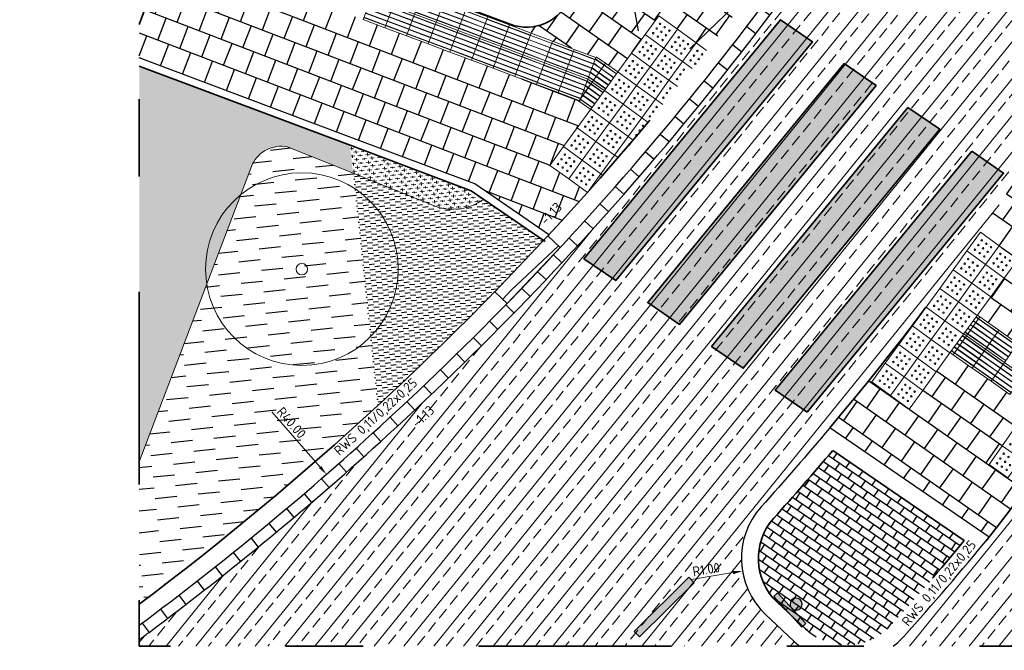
# Model space of a CAD drawing. Header units: metres. Extents: x -1 to 222837, y -2 to 853657.
# Tile 57 of 256: x 111576 to 111588, y 425674 to 425682. Entities that reach past the tile are written whole.
import ezdxf

# ---------------------------------------------------------------- set-up
doc = ezdxf.new("R2010")
doc.units = ezdxf.units.M
doc.header["$XCLIPFRAME"] = 0
for name, pattern in [('AL-TEKENBLADGRENS', [11.5, 2.5, -1.5, 1, -1.5, 1, -1.5, 2.5]), ('RI-HWA_KOLKAANSLUITING', [4.3, 2.5, -1.8]), ('VH-BUSHALTEBAND', [4, 2, -2]), ('VH-OPSLUITBAND_100X200', [16, 8, -2, 4, -2]), ('VH-TROTTOIRBAND_130-150', [15, 5, -2, 2, -2, 2, -2]), ('XX-HIDDEN', [4, 2, -2])]:
    doc.linetypes.add(name, pattern=pattern)
for name, color, linetype in [('A-Maatvoering', 30, 'Continuous'), ('Bestaande haag', 102, 'Continuous'), ('BORD-ZWART', 7, 'Continuous'), ('SVi-11-betonstraatsteen DF Edelroodbruin', 7, 'Continuous'), ('Verkeersbord', 7, 'Continuous'), ('Verloopband', 7, 'Continuous'), ('X-REF', 7, 'Continuous')]:
    doc.layers.add(name, color=color, linetype=linetype)
for name, color, linetype, lineweight in [('A-TXT-T25', 7, 'Continuous', 25), ('B-ALG', 8, 'Continuous', 5), ('B-GRN-BOOM', 74, 'Continuous', 15), ('B-GV-GR-BOOM-S', 95, 'Continuous', 13), ('N-WE-GR-BEPLANTING-A', 92, 'Continuous', 18), ('N-WE-GR-BOS-A', 42, 'Continuous', 18), ('N-WE-VH-KANTOPSLUITING_OB 150 250', 140, 'VH-OPSLUITBAND_100X200', 35), ('N-WE-VH-KANTOPSLUITING_OPSLUITBAND_100X200-G VOETPAD', 150, 'VH-OPSLUITBAND_100X200', 35), ('N-WE-VH-KANTOPSLUITING_RIJWIELPADBAND-G', 7, 'Continuous', 25), ('N-WE-VH-KANTOPSLUITING_RWSBAND-G', 210, 'VH-TROTTOIRBAND_130-150', 35), ('N-WE-VH-KANTOPSLUITING_VERLAAGDE BAND', 30, 'VH-BUSHALTEBAND', 35), ('N-WE-VH-KANTOPSLUITING_VOORKANT RWS-BAND', 7, 'Continuous', 25), ('N-WE-VH-MATERIAALGRENS-G', 7, 'XX-HIDDEN', 35), ('N-WE-VH-VERHARDING_ASFALT-A', 252, 'Continuous', 18), ('N-WE-VW-BLINDENGELEIDEROUTE-Geleidetegel_G', 30, 'Continuous', 18), ('N-WE-VW-BLINDENGELEIDEROUTE-noppentetegel_G', 30, 'Continuous', 18), ('N-WE-VW-MARKERING_DWARS_OVERSTEEK_VOETGANGERS-G', 7, 'Continuous', 35), ('X-XX-AL-HOOGTELABEL-T25', 7, 'Continuous', 25), ('X-XX-AL-TEKENBLADGRENS-G blad 2', 7, 'AL-TEKENBLADGRENS', 35)]:
    doc.layers.add(name, color=color, linetype=linetype, lineweight=lineweight)
doc.layers.add('N-WE-RI-HWA_KOLKAANSLUITING-G', color=7, linetype='RI-HWA_KOLKAANSLUITING', lineweight=25, true_color=0x0078f0)
doc.styles.add('NLCS-ISO-ANNOTATIEF-T25', font='NLCS-ISO.ttf', dxfattribs={"height": 2.5})
doc.styles.add('NLCS-ISO-M1000-T25', font='NLCS-ISO.ttf')
doc.dimstyles.new('NLCS-ANNOTATIEF-T25-PIJL', dxfattribs={"dimtxt": 2.5, "dimasz": 2.5, "dimexe": 2, "dimexo": 2, "dimgap": 0.7, "dimtad": 1, "dimzin": 0, "dimdsep": 46, "dimtxsty": 'NLCS-ISO-ANNOTATIEF-T25', "dimcen": 0, "dimdle": 2, "dimclrd": 256, "dimclre": 256, "dimclrt": 256, "dimadec": 5, "dimazin": 0, "dimtfac": 1, "dimtofl": 0, "dimtmove": 1, "dimatfit": 0, "dimfxl": 2, "dimfxlon": 1, "dimtfillclr": 254, "dimtolj": 1, "dimtzin": 0, "dimlwd": 18, "dimlwe": 18, "dimarcsym": 0})
picture_1 = doc.add_image_def('image1.ecw', size_in_pixel=(400001, 250001))
picture_2 = doc.add_image_def('image2.ecw', size_in_pixel=(120000, 80000))
pattern_1 = [(6.011541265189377, (111580.0089252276, 425680.1438201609), (0.04448860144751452, 0.0549614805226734), [0.05999999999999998, -0.03999999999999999]), (96.01154126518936, (111580.040854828, 425680.1270720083), (-0.1989001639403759, -0.02094575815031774), [0.03999999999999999, -0.05999999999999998]), (96.01154126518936, (111580.0853434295, 425680.1820334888), (-0.1989001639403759, -0.02094575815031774), [0.03999999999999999, -0.05999999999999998]), (96.01154126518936, (111580.1392576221, 425680.1474898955), (-0.1989001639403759, -0.02094575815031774), [0.02, -0.07999999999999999]), (96.01154126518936, (111580.1837462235, 425680.2024513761), (-0.1989001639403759, -0.02094575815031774), [0.02, -0.07999999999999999])]
pattern_2 = [(339.0115412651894, (111582.5916817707, 425680.1278883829), (0.1091732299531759, 0.2845773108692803), []), (69.0115412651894, (111582.5916817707, 425680.1278883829), (-0.03311542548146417, 0.3391639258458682), [0.3048, -0.3048])]

# ---------------------------------------------------------------- blocks, each defined once
blk = doc.blocks.new('SGR-BOOM_01')
at = {"layer": 'B-GRN-BOOM'}
for centre, radius in [((0, 0), 2.5), ((7.366995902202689e-12, -5.115907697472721e-12), 0.15)]:
    blk.add_circle(centre, radius, dxfattribs=at)
blk = doc.blocks.new('*D2059')
at = {"layer": 'A-Maatvoering', "linetype": 'Continuous', "lineweight": 18, "transparency": 16777216}
blk.add_line((111578.983874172, 425676.9288778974), (111579.6089145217, 425676.2123933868), dxfattribs=at)
at = {"layer": 'A-Maatvoering', "transparency": 16777216}
blk.add_solid([(111579.6246136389, 425676.2260888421), (111579.5932154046, 425676.1986979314), (111579.6910872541, 425676.1181986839)], dxfattribs=at)
at = {"layer": 'Defpoints', "color": 0, "transparency": 16777216}
for p in [(111553.3958128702, 425706.2605035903), (111579.6910872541, 425676.1181986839)]:
    blk.add_point(p, dxfattribs=at)
at = {"layer": 'A-Maatvoering', "transparency": 16777216, "insert": (111579.2364825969, 425676.7876281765), "char_height": 0.125, "attachment_point": 5, "rotation": 311.1005028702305, "style": 'NLCS-ISO-ANNOTATIEF-T25'}
blk.add_mtext('\\A1;R40.00', dxfattribs=at)
blk = doc.blocks.new('verloopband')
at = {"layer": 'Verloopband', "flags": 128}
blk.add_lwpolyline([(0, 0.07), (1, 0.07), (1, -0.1500000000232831), (0, -0.1500000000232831)], close=True, dxfattribs=at)
blk.add_lwpolyline([(0, -0.1186965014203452), (0.8408326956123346, -0.07123103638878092), (1, -0.07123103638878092)], dxfattribs=at)
blk = doc.blocks.new('*D2043')
at = {"layer": 'A-Maatvoering', "linetype": 'Continuous', "lineweight": 18, "transparency": 16777216}
blk.add_line((111594.3135289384, 425679.880109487), (111595.5976562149, 425679.320168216), dxfattribs=at)
blk.add_arc((111565.921262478, 425692.2605035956), 32.49999999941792, 334.9444060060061, 336.6167768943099, dxfattribs=at)
at = {"layer": 'A-Maatvoering', "transparency": 16777216}
blk.add_solid([(111595.605983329, 425679.3392649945), (111595.5893291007, 425679.3010714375), (111595.7122368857, 425679.2702055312)], dxfattribs=at)
at = {"layer": 'Defpoints', "color": 0, "transparency": 16777216}
for p in [(111565.921262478, 425692.2605035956), (111595.7122368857, 425679.2702055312)]:
    blk.add_point(p, dxfattribs=at)
at = {"layer": 'A-Maatvoering', "transparency": 16777216, "insert": (111594.5965566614, 425679.8630618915), "char_height": 0.125, "attachment_point": 5, "rotation": 336.44048218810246, "style": 'NLCS-ISO-ANNOTATIEF-T25'}
blk.add_mtext('\\A1;R32.50', dxfattribs=at)
blk = doc.blocks.new('*D2044')
at = {"layer": 'A-TXT-T25', "linetype": 'Continuous', "lineweight": 18, "transparency": 16777216}
blk.add_line((111584.4280613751, 425674.753190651), (111584.9656843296, 425674.8425582), dxfattribs=at)
at = {"layer": 'A-TXT-T25', "transparency": 16777216}
blk.add_solid([(111584.9622681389, 425674.8631095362), (111584.9691005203, 425674.8220068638), (111585.0889923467, 425674.8630553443)], dxfattribs=at)
at = {"layer": 'Defpoints', "color": 0, "transparency": 16777216}
for p in [(111586.0754564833, 425675.0270324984), (111585.0889923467, 425674.8630553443)]:
    blk.add_point(p, dxfattribs=at)
at = {"layer": 'A-TXT-T25', "transparency": 16777216, "insert": (111584.6192310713, 425674.8838061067), "char_height": 0.125, "attachment_point": 5, "rotation": 9.437820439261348, "style": 'NLCS-ISO-ANNOTATIEF-T25'}
blk.add_mtext('\\A1;R1.00', dxfattribs=at)
blk = doc.blocks.new('Noppentegel')
at = {"layer": 'N-WE-VW-BLINDENGELEIDEROUTE-noppentetegel_G', "transparency": 33554585, "flags": 128}
blk.add_lwpolyline([(0, 0.2999999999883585), (0.3000000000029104, 0.2999999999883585), (0.3000000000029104, 0), (0, 0)], close=True, dxfattribs=at)
at = {"layer": 'N-WE-VW-BLINDENGELEIDEROUTE-noppentetegel_G', "transparency": 33554585}
for centre in [(0.07499999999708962, 0.2249999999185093), (0.07499999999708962, 0.1499999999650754), (0.1499999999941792, 0.2249999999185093), (0.1499999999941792, 0.1499999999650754), (0.2249999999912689, 0.2249999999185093), (0.2249999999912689, 0.1499999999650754), (0.07499999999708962, 0.07500000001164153), (0.1499999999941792, 0.07500000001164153), (0.2249999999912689, 0.07500000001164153)]:
    blk.add_circle(centre, 0.01, dxfattribs=at)
blk = doc.blocks.new('Geleidetegel')
at = {"layer": 'N-WE-VW-BLINDENGELEIDEROUTE-Geleidetegel_G', "transparency": 33554585, "flags": 128}
for points in [[(0, 0.2999999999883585), (0.3000000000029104, 0.2999999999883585), (0.3000000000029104, 0), (0, 0)], [(0.03199999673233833, 0.2919999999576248), (0.02799999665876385, 0.2919999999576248), (0.0279999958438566, 0.007999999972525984), (0.03199999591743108, 0.007999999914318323)], [(0.09199999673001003, 0.2919999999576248), (0.08799999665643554, 0.2919999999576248), (0.08799999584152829, 0.007999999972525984), (0.09199999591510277, 0.007999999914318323)], [(0.1519999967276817, 0.2919999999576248), (0.1479999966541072, 0.2919999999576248), (0.1479999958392, 0.007999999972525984), (0.1519999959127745, 0.007999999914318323)], [(0.2119999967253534, 0.2919999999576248), (0.2079999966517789, 0.2919999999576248), (0.2079999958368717, 0.007999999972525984), (0.2119999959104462, 0.007999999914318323)], [(0.2719999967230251, 0.2919999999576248), (0.2679999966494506, 0.2919999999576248), (0.2679999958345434, 0.007999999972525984), (0.2719999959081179, 0.007999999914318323)]]:
    blk.add_lwpolyline(points, close=True, dxfattribs=at)
blk = doc.blocks.new('nieuw verkeersbord')
at = {"layer": 'BORD-ZWART'}
h = blk.add_hatch(color=256, dxfattribs=at)
edge = h.paths.add_edge_path(flags=16)
edge.add_ellipse((0, 0), major_axis=(0.1109226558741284, 0.1109226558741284), ratio=1, start_angle=0, end_angle=360, ccw=False)
edge = h.paths.add_edge_path()
edge.add_line((-0.3151499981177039, -0.4644461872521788), (0.5151823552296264, 0.222748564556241))
blk.add_hatch(color=256, dxfattribs=at).paths.add_polyline_path([(0.6026965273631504, 0.1170058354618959), (-0.22763582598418, -0.5701889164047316), (-0.3151499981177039, -0.4644461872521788), (0.5151823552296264, 0.222748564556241)])
blk.add_lwpolyline([(0.6026965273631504, 0.1170058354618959), (-0.22763582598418, -0.5701889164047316), (-0.3151499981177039, -0.4644461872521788), (0.5151823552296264, 0.222748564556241)], close=True, dxfattribs=at)
at = {"layer": 'BORD-ZWART', "extrusion": (0, 0, -1)}
blk.add_ellipse((0, 0), major_axis=(0.1109226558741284, 0.1109226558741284), ratio=0.9999999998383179, start_param=-1.47675163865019, end_param=4.806433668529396, dxfattribs=at)
blk = doc.blocks.new('markering_')
h = blk.add_hatch(color=256)
h.dxf.hatch_style = 1
h.paths.add_polyline_path([(-1, 0.04999999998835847), (0, 0.04999999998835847), (0, -0.04999999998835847), (-1, -0.04999999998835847)])
at = {"flags": 128}
blk.add_lwpolyline([(-1, 0.04999999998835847), (0, 0.04999999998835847), (0, -0.04999999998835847), (-1, -0.04999999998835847)], close=True, dxfattribs=at)
blk = doc.blocks.new('*U2074')
at = {"flags": 128}
blk.add_lwpolyline([(-3.665678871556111e-12, 0.1500000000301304), (0, 0)], dxfattribs=at)
blk = doc.blocks.new('*U2075')
at = {"color": 0, "linetype": 'ByBlock', "lineweight": -2, "transparency": 16777216}
for p, rotation in [((111588.399281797, 425686.5937889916), 60.67052578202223), ((111588.2513567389, 425686.3327952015), 60.2424128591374), ((111588.101485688, 425686.0729139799), 59.81429993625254), ((111587.9496770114, 425685.8141598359), 59.3861870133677), ((111587.7959391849, 425685.556547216), 58.95807409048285), ((111587.6402807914, 425685.3000905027), 58.529961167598), ((111587.4827105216, 425685.0448040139), 58.10184824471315), ((111587.3232371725, 425684.7907020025), 57.67373532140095), ((111587.1618696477, 425684.5377986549), 57.24562239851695), ((111586.9986169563, 425684.2861080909), 56.81750947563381), ((111586.8334882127, 425684.0356443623), 56.38939655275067), ((111586.6664926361, 425683.7864214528), 55.96128362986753), ((111586.49763955, 425683.5384532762), 55.53317070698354), ((111586.3269383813, 425683.291753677), 55.10505778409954), ((111586.1543986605, 425683.0463364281), 54.67694486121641), ((111585.9800300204, 425682.8022152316), 54.24883193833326), ((111585.803842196, 425682.5594037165), 53.82071901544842), ((111585.6258450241, 425682.3179154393), 53.39260609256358), ((111585.4460484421, 425682.0777638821), 52.96449316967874), ((111585.2644624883, 425681.8389624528), 52.53638024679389), ((111585.0810973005, 425681.6015244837), 52.10826732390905), ((111584.8959631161, 425681.365463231), 51.6801544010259), ((111584.7090702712, 425681.130791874), 51.2520414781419), ((111584.5204292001, 425680.8975235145), 50.82392855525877), ((111584.3300504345, 425680.6656711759), 50.39581563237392), ((111584.1379446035, 425680.4352478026), 49.96770270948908), ((111583.9441224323, 425680.2062662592), 49.53958978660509), ((111583.7485947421, 425679.9787393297), 49.11147686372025), ((111583.5513724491, 425679.7526797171), 48.6833639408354), ((111583.3524665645, 425679.5281000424), 48.25525101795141), ((111583.1518881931, 425679.3050128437), 47.82713809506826), ((111582.9496485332, 425679.0834305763), 47.39902517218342), ((111582.745758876, 425678.8633656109), 46.97091224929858), ((111582.5402306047, 425678.644830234), 46.54279932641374), ((111582.333075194, 425678.4278366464), 46.1146864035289), ((111582.1243042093, 425678.2123969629), 45.68657348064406), ((111581.9139293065, 425677.9985232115), 45.25846055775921), ((111581.7019622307, 425677.7862273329), 44.83034763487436), ((111581.4884148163, 425677.5755211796), 44.40223471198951), ((111581.2732989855, 425677.3664165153), 43.97412178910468), ((111581.0566267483, 425677.1589250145), 43.54600886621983), ((111580.8384102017, 425676.9530582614), 43.11789594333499), ((111580.6186615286, 425676.7488277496), 42.68978302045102), ((111580.3973929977, 425676.5462448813), 42.26167009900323), ((111580.1746169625, 425676.3453209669), 41.83355717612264), ((111579.9503458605, 425676.1460672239), 41.40544425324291), ((111579.724592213, 425675.9484947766), 40.97733133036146), ((111579.4973686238, 425675.7526146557), 40.54921840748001), ((111579.2686877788, 425675.5584377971), 40.12110548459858), ((111579.0385624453, 425675.3659750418), 39.69299256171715), ((111578.8070054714, 425675.1752371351), 39.26487963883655), ((111578.5740297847, 425674.9862347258), 38.8367667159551), ((111578.3396483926, 425674.798978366), 38.40865379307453), ((111578.1038743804, 425674.6134785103), 37.98054087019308), ((111577.8667209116, 425674.4297455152), 37.55242794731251), ((111577.6282012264, 425674.2477896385), 37.1243150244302), ((111577.3883286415, 425674.0676210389), 36.69620210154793)]:
    blk.add_blockref('*U2074', p, dxfattribs=dict(at, rotation=rotation))

msp = doc.modelspace()

# ---------------------------------------------------------------- hatches: boundary and pattern name
at = {"layer": 'Bestaande haag', "transparency": 33554508}
h = msp.add_hatch(dxfattribs=at)
h.set_pattern_fill('AGW-GROND_ZAVEL', color=256, scale=0.6999999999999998, angle=6.011541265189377, style=0, pattern_type=2)
h.set_pattern_definition([(6.011541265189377, (111579.6677015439, 425678.9928180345), (0.2637981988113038, 0.1685541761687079), [0.2799999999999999, -0.2799999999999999])])
edge = h.paths.add_edge_path()
edge.add_line((111580.3539639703, 425677.008042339), (111580.0360337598, 425680.0270961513))
edge.add_line((111580.0360337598, 425680.0270961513), (111579.1836645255, 425680.3690863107))
edge.add_line((111579.1836645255, 425680.3690863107), (111579.1495234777, 425680.3740697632))
edge.add_line((111579.1495234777, 425680.3740697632), (111579.115089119, 425680.3762425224))
edge.add_line((111579.115089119, 425680.3762425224), (111579.0805924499, 425680.3755900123))
edge.add_line((111579.0805924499, 425680.3755900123), (111579.0462648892, 425680.3721166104))
edge.add_line((111579.0462648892, 425680.3721166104), (111579.0123367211, 425680.3658456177))
edge.add_line((111579.0123367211, 425680.3658456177), (111578.9790355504, 425680.3568191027))
edge.add_line((111578.9790355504, 425680.3568191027), (111578.9465847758, 425680.3450976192))
edge.add_line((111578.9465847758, 425680.3450976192), (111578.9152020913, 425680.3307598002))
edge.add_line((111578.9152020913, 425680.3307598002), (111578.8862453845, 425680.3146051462))
edge.add_line((111578.8862453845, 425680.3146051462), (111578.8586489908, 425680.2962230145))
edge.add_line((111578.8586489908, 425680.2962230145), (111578.8325838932, 425680.2757272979))
edge.add_line((111578.8325838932, 425680.2757272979), (111578.808211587, 425680.2532449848))
edge.add_line((111578.808211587, 425680.2532449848), (111578.7856830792, 425680.2289153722))
edge.add_line((111578.7856830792, 425680.2289153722), (111578.7651379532, 425680.2028892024))
edge.add_line((111578.7651379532, 425680.2028892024), (111578.7467035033, 425680.17532773))
edge.add_line((111578.7467035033, 425680.17532773), (111578.7304939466, 425680.1464017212))
edge.add_line((111578.7304939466, 425680.1464017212), (111577.2614196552, 425676.279967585))
edge.add_line((111577.2614196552, 425676.279967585), (111577.2614196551, 425674.4347088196))
edge.add_arc((111553.3958128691, 425706.2605035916), 39.78000000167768, 306.8655890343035, 312.662694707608)
h = msp.add_hatch(dxfattribs=at)
h.set_pattern_fill('AGW-GROND_ZAVEL', color=256, scale=0.6999999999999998, angle=6.011541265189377, style=0, pattern_type=2)
h.set_pattern_definition([(6.011541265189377, (111579.6677015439, 425678.9928180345), (0.06594954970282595, 0.04213854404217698), [0.06999999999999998, -0.06999999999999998])])
edge = h.paths.add_edge_path()
edge.add_line((111580.0360337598, 425680.0270961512), (111580.3539639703, 425677.0080423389))
edge.add_arc((111553.3958128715, 425706.2605035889), 39.77999999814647, 312.662694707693, 315.7228782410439)
edge.add_line((111581.8771613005, 425678.488913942), (111582.5093378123, 425679.1537195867))
edge.add_line((111582.5093378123, 425679.1537195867), (111581.7320536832, 425679.6878394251))
edge.add_line((111581.7320536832, 425679.6878394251), (111581.7079241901, 425679.6709639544))
edge.add_line((111581.7079241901, 425679.6709639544), (111581.6565083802, 425679.6410607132))
edge.add_line((111581.6565083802, 425679.6410607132), (111581.597145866, 425679.6131888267))
edge.add_line((111581.597145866, 425679.6131888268), (111581.5354715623, 425679.5908946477))
edge.add_line((111581.5354715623, 425679.5908946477), (111581.4720082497, 425679.5743671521))
edge.add_line((111581.4720082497, 425679.5743671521), (111581.4072938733, 425679.563746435))
edge.add_line((111581.4072938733, 425679.563746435), (111581.3418769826, 425679.5591225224))
edge.add_line((111581.3418769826, 425679.5591225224), (111581.2763120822, 425679.560534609))
edge.add_line((111581.2763120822, 425679.560534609), (111581.2111549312, 425679.5679707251))
edge.add_line((111581.2111549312, 425679.5679707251), (111581.1469578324, 425679.5813678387))
edge.add_line((111581.1469578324, 425679.5813678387), (111580.0360337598, 425680.0270961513))
at = {"layer": 'N-WE-GR-BEPLANTING-A', "transparency": 33554687}
for points in [[(111583.0321215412, 425678.9158165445), (111585.5826348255, 425682.0165569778), (111585.9962595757, 425681.7323299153), (111583.4457462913, 425678.631589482)], [(111583.0321215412, 425678.9158165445), (111585.5826348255, 425682.0165569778), (111585.9962595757, 425681.7323299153), (111583.4457462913, 425678.631589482)], [(111586.4098843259, 425681.4481028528), (111586.8235090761, 425681.1638757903), (111584.2729957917, 425678.063135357), (111583.8593710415, 425678.3473624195)], [(111586.4098843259, 425681.4481028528), (111586.8235090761, 425681.1638757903), (111584.2729957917, 425678.063135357), (111583.8593710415, 425678.3473624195)], [(111584.6866205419, 425677.7789082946), (111587.2371338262, 425680.8796487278), (111587.6507585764, 425680.5954216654), (111585.1002452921, 425677.4946812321)], [(111584.6866205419, 425677.7789082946), (111587.2371338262, 425680.8796487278), (111587.6507585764, 425680.5954216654), (111585.1002452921, 425677.4946812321)], [(111588.0643833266, 425680.3111946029), (111588.4780080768, 425680.0269675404), (111585.9274947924, 425676.9262271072), (111585.5138700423, 425677.2104541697)], [(111588.0643833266, 425680.3111946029), (111588.4780080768, 425680.0269675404), (111585.9274947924, 425676.9262271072), (111585.5138700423, 425677.2104541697)]]:
    msp.add_hatch(color=7, dxfattribs=at).paths.add_polyline_path(points)
at = {"layer": 'N-WE-GR-BOS-A', "transparency": 33554559}
h = msp.add_hatch(dxfattribs=at)
h.set_pattern_fill('AGR-BOSPLANTSOEN', color=102, scale=0.05, angle=6.011541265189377, style=0, pattern_type=2)
h.set_pattern_definition(pattern_1)
h.paths.add_polyline_path([(111580.0360337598, 425680.0270961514), (111579.9979528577, 425680.3887110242), (111577.2614196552, 425681.4148732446), (111577.2614196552, 425676.2799675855), (111578.7304939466, 425680.1464017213), (111578.7467035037, 425680.1753277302), (111578.7651379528, 425680.202889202), (111578.785683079, 425680.2289153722), (111578.8082115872, 425680.2532449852), (111578.8325838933, 425680.2757272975), (111578.8586489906, 425680.2962230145), (111578.886245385, 425680.3146051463), (111578.9152020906, 425680.3307597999), (111578.9465847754, 425680.3450976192), (111578.9790355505, 425680.3568191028), (111579.0123367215, 425680.3658456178), (111579.04626489, 425680.3721166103), (111579.0805924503, 425680.3755900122), (111579.1150891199, 425680.3762425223), (111579.149523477, 425680.3740697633), (111579.1836645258, 425680.3690863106)])
h = msp.add_hatch(dxfattribs=at)
h.set_pattern_fill('AGR-BOSPLANTSOEN', color=102, scale=0.05, angle=6.011541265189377, style=0, pattern_type=2)
h.set_pattern_definition(pattern_1)
h.paths.add_polyline_path([(111579.9979528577, 425680.3887110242), (111580.0360337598, 425680.0270961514), (111581.1469578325, 425679.5813678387), (111581.2111549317, 425679.5679707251), (111581.2763120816, 425679.5605346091), (111581.3418769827, 425679.5591225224), (111581.4072938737, 425679.563746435), (111581.4720082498, 425679.5743671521), (111581.5354715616, 425679.5908946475), (111581.5971458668, 425679.6131888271), (111581.6565083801, 425679.6410607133), (111581.7079241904, 425679.670963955), (111581.7320536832, 425679.6878394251), (111581.5699406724, 425679.7992372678)])
at = {"layer": 'N-WE-VH-VERHARDING_ASFALT-A', "transparency": 33554559}
h = msp.add_hatch(dxfattribs=at)
h.set_pattern_fill('AVH-ASFALT_LAAG2-D', color=256, scale=59.99999999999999, angle=6.011541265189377, style=0, pattern_type=2)
h.set_pattern_definition([(51.01154126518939, (111592.767123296, 425679.7418496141), (-0.2331818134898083, 0.1887491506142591), []), (51.01154126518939, (111592.9461334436, 425679.7607007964), (-0.2331818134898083, 0.1887491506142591), [0.15, -0.07500000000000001])])
h.paths.add_polyline_path([(111588.4316670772, 425679.6334040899), (111588.6302306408, 425679.9223660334), (111590.6363915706, 425678.5438091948), (111590.1166335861, 425677.7904692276), (111589.7811744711, 425677.3155074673), (111589.2773084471, 425676.6179020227), (111588.683420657, 425675.818837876), (111588.2886034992, 425675.3037637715), (111586.2227532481, 425676.7233368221), (111586.7321110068, 425677.3385710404), (111587.1723536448, 425677.8951510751), (111587.6305221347, 425678.5303535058), (111588.0030839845, 425679.0153769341)], flags=16)
edge = h.paths.add_edge_path(flags=17)
edge.add_line((111585.8307237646, 425673.8895329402), (111587.0469823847, 425673.8895329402))
edge.add_arc((111586.4388530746, 425674.6833709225), 0.9999999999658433, 307.4543624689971, 318.0403482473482)
edge.add_arc((111562.2401321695, 425696.5377345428), 33.60661204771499, 317.9179122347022, 320.8140629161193)
edge.add_line((111588.2886034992, 425675.3037637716), (111586.222753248, 425676.7233368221))
edge.add_arc((111556.8801232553, 425701.2605034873), 38.24999977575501, 318.0587158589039, 320.09664465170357, ccw=False)
edge.add_arc((111586.0754564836, 425675.0270324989), 1.000000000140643, 138.0587158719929, 226.598792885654)
edge.add_line((111585.3883536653, 425674.3004723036), (111585.7517502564, 425673.9568107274))
edge.add_arc((111586.4388530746, 425674.6833709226), 1.000000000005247, 226.5987928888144, 232.5456375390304)
edge = h.paths.add_edge_path()
edge.add_arc((111565.9212625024, 425692.2605035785), 32.3499999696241, 325.397363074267, 326.5869581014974)
edge.add_line((111592.9245366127, 425674.4463045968), (111594.6914112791, 425679.0851331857))
edge.add_line((111594.6914112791, 425679.0851331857), (111597.293258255, 425685.9262419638))
edge.add_line((111597.293258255, 425685.9262419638), (111597.5913712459, 425686.7126369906))
edge.add_line((111597.5913712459, 425686.7126369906), (111594.7304411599, 425686.7126369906))
edge.add_arc((111556.7314205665, 425701.3214754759), 40.71048670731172, 329.3962769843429, 338.97059306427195, ccw=False)
edge.add_arc((111590.776626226, 425680.4928089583), 1.000000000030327, -33.75245410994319, 5.915742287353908, ccw=False)
edge.add_arc((111557.7266546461, 425702.578141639), 40.75000051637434, 325.87046744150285, 326.2475458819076, ccw=False)
edge.add_arc((111579.9613450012, 425687.3688646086), 13.81183500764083, 324.9069963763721, 326.3461983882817, ccw=False)
edge.add_arc((111548.2188659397, 425709.2299159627), 52.3534490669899, 324.11689781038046, 325.3029250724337, ccw=False)
edge.add_line((111590.6363915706, 425678.543809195), (111588.6267513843, 425679.9247568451))
edge.add_arc((111602.8104699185, 425671.7753836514), 16.35818311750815, 144.3209093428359, 150.1201211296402, ccw=False)
edge.add_arc((111590.3539231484, 425680.7601562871), 0.9999999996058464, 112.06356291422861, 146.2167387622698, ccw=False)
edge.add_arc((111556.6501418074, 425701.3519460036), 38.69726646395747, 329.4575898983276, 337.7713666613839)
edge.add_line((111592.4714910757, 425686.7126369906), (111588.4595522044, 425686.7126369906))
edge.add_arc((111558.967733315, 425702.8570133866), 33.62154473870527, 327.65664333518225, 331.30287418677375, ccw=False)
edge.add_arc((111553.3958128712, 425706.2605035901), 40.14999999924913, 312.4285793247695, 327.8071516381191, ccw=False)
edge.add_arc((111553.3958128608, 425706.2605036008), 40.15000001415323, 306.4706641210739, 312.42857932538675, ccw=False)
edge.add_line((111577.2614196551, 425673.9734270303), (111577.2614196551, 425673.8895329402))
edge.add_line((111577.2614196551, 425673.8895329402), (111592.5488785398, 425673.8895329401))
at = {"layer": 'SVi-11-betonstraatsteen DF Edelroodbruin'}
h = msp.add_hatch(dxfattribs=at)
h.set_pattern_fill('AR-B88', color=8, scale=0.0015, angle=325.0115412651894)
h.set_pattern_definition([(325.0115412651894, (45197.57912630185, -9346.991590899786), (0.1747758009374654, 0.2497127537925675), []), (55.01154126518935, (45197.57912630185, -9346.991590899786), (0.04991942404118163, 0.3371006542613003), [0.3048, -0.3048])])
edge = h.paths.add_edge_path()
edge.add_line((111583.4724597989, 425681.3399679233), (111584.0067877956, 425682.0752814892))
edge.add_line((111584.0067877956, 425682.0752814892), (111584.6238591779, 425681.6179109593))
edge.add_line((111584.6238591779, 425681.6179109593), (111585.1558952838, 425682.3075170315))
edge.add_line((111585.1558952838, 425682.3075170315), (111583.5476012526, 425683.414953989))
edge.add_line((111583.5476012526, 425683.414953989), (111583.2983051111, 425683.5084366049))
edge.add_line((111583.2983051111, 425683.5084366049), (111582.8489177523, 425682.3100262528))
edge.add_arc((111582.2871176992, 425682.5206935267), 0.6000000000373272, 249.4446473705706, 339.44464736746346, ccw=False)
edge.add_line((111582.0764504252, 425681.9588934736), (111583.1881529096, 425681.5278878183))
edge.add_line((111583.1881529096, 425681.5278878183), (111583.1916236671, 425681.5371435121))
edge.add_line((111583.1916236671, 425681.5371435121), (111583.4724597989, 425681.3399679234))
h = msp.add_hatch(dxfattribs=at)
h.set_pattern_fill('AR-B88', color=8, scale=0.0015, angle=339.0115412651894)
h.set_pattern_definition(pattern_2)
h.paths.add_polyline_path([(111581.6164988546, 425679.8885781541), (111582.04846205, 425681.3144588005), (111577.6403851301, 425682.9674268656), (111577.2614196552, 425681.9568151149), (111577.2614196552, 425681.5216728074)])
h = msp.add_hatch(dxfattribs=at)
h.set_pattern_fill('AR-B88', color=8, scale=0.0015, angle=339.0115412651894)
h.set_pattern_definition(pattern_2)
h.paths.add_polyline_path([(111582.0484620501, 425681.3144588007), (111581.6164988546, 425679.8885781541), (111582.5789056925, 425679.2272490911), (111583.0770632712, 425679.7751777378), (111582.5916817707, 425680.1278883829), (111583.1197261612, 425680.8545055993), (111582.9770141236, 425680.9547039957), (111582.9774856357, 425680.9660877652)])
h = msp.add_hatch(dxfattribs=at)
h.set_pattern_fill('AR-B88', color=8, scale=0.0015, angle=325.0115412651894)
h.set_pattern_definition([(325.0115412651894, (111589.6681696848, 425678.2082562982), (0.1747758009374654, 0.2497127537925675), []), (55.01154126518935, (111589.6681696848, 425678.2082562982), (0.04991942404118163, 0.3371006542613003), [0.3048, -0.3048])])
h.paths.add_polyline_path([(111588.6263737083, 425679.9250163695), (111588.1776136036, 425679.2591863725), (111588.6629951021, 425678.9064757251), (111588.1374846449, 425678.1832963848), (111589.1479060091, 425677.4811698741), (111589.6681876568, 425678.2082818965), (111590.1658583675, 425677.8608944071), (111590.6363915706, 425678.543809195)])
h = msp.add_hatch(dxfattribs=at)
h.set_pattern_fill('AR-B88', color=8, scale=0.0015, angle=325.0115412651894)
h.set_pattern_definition([(325.0115412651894, (111587.2521525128, 425676.9649497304), (0.1747758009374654, 0.2497127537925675), []), (55.01154126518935, (111587.2521525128, 425676.9649497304), (0.04991942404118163, 0.3371006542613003), [0.3048, -0.3048])])
h.paths.add_polyline_path([(111586.222753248, 425676.7233368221), (111586.7360547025, 425677.34345165), (111586.7667710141, 425677.3176603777), (111587.2521525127, 425676.9649497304), (111587.7812184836, 425677.6930219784), (111588.7962774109, 425676.9803471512), (111588.2890905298, 425676.2440412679), (111588.7570717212, 425675.9166179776), (111588.2886034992, 425675.3037637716)])
h = msp.add_hatch(dxfattribs=at)
h.set_pattern_fill('AR-B816', color=8, scale=0.0004999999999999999, angle=325.5115412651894)
h.set_pattern_definition([(325.5115412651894, (45205.48578994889, -9352.663616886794), (0.05753000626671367, 0.0837428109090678), []), (55.51154126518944, (45205.48578994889, -9352.663616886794), (-0.02621280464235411, 0.1412728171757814), [0.1016, -0.1016])])
edge = h.paths.add_edge_path()
edge.add_line((111587.96649804, 425675.2581677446), (111586.2626907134, 425676.4289587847))
edge.add_arc((111556.8801231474, 425701.2605035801), 38.46999991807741, 318.0587158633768, 319.7984642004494, ccw=False)
edge.add_arc((111586.0754564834, 425675.0270324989), 0.7799999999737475, 138.0587158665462, 226.5987928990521)
edge.add_line((111585.5395162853, 425674.4603155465), (111585.9029128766, 425674.1166539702))
edge.add_arc((111586.4388530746, 425674.6833709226), 0.7800000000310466, 226.5987929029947, 318.0565719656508)
edge.add_arc((111562.240132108, 425696.5377345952), 33.38661212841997, 317.9174844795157, 320.4041440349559)

# ---------------------------------------------------------------- linework, layer by layer
at = {"layer": 'B-ALG'}
for points in [[(111580.0360337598, 425680.0270961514), (111579.1836645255, 425680.3690863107), (111579.1495234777, 425680.3740697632), (111579.115089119, 425680.3762425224), (111579.0805924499, 425680.3755900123), (111579.0462648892, 425680.3721166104), (111579.0123367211, 425680.3658456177), (111578.9790355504, 425680.3568191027), (111578.9465847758, 425680.3450976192), (111578.9152020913, 425680.3307598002), (111578.8862453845, 425680.3146051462), (111578.8586489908, 425680.2962230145), (111578.8325838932, 425680.2757272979), (111578.808211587, 425680.2532449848), (111578.7856830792, 425680.2289153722), (111578.7651379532, 425680.2028892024), (111578.7467035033, 425680.17532773), (111578.7304939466, 425680.1464017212), (111577.2614196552, 425676.2799675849)], [(111581.7320536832, 425679.6878394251), (111581.7079241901, 425679.6709639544), (111581.6565083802, 425679.6410607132), (111581.597145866, 425679.6131888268), (111581.5354715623, 425679.5908946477), (111581.4720082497, 425679.5743671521), (111581.4072938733, 425679.563746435), (111581.3418769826, 425679.5591225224), (111581.2763120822, 425679.560534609), (111581.2111549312, 425679.5679707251), (111581.1469578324, 425679.5813678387), (111580.0360337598, 425680.0270961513)]]:
    msp.add_lwpolyline(points, dxfattribs=at)
at = {"layer": 'N-WE-RI-HWA_KOLKAANSLUITING-G', "flags": 128}
for points in [[(111583.292720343, 425684.3329974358), (111583.8738673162, 425681.1226666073)], [(111586.203439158, 425683.3768924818), (111583.6015772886, 425680.8591833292)]]:
    msp.add_lwpolyline(points, dxfattribs=at)
at = {"layer": 'N-WE-VH-KANTOPSLUITING_OB 150 250', "flags": 128}
for points in [[(111579.7403499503, 425682.8348989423), (111582.0764504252, 425681.9588934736, 0.4142135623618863), (111582.8489177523, 425682.3100262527), (111583.6986618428, 425684.5760938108)], [(111577.2614196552, 425681.9568151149), (111577.7503649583, 425683.260717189, -0.4142135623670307), (111578.1365986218, 425683.4362835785), (111579.7403499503, 425682.8348989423)]]:
    msp.add_lwpolyline(points, format="xyb", dxfattribs=at)
at = {"layer": 'N-WE-VH-KANTOPSLUITING_OPSLUITBAND_100X200-G VOETPAD', "flags": 128}
for points in [[(111579.9979528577, 425680.3887110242), (111577.2614196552, 425681.4148732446)], [(111582.5271607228, 425679.1414723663), (111581.5699406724, 425679.7992372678), (111579.9979528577, 425680.3887110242)]]:
    msp.add_lwpolyline(points, dxfattribs=at)
at = {"layer": 'N-WE-VH-KANTOPSLUITING_RIJWIELPADBAND-G', "flags": 128}
for points in [[(111579.9862436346, 425680.4999013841), (111577.2614196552, 425681.5216728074)], [(111582.5837946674, 425679.2238895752), (111581.6164988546, 425679.8885781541), (111579.9862436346, 425680.4999013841)]]:
    msp.add_lwpolyline(points, dxfattribs=at)
at = {"layer": 'N-WE-VH-KANTOPSLUITING_RIJWIELPADBAND-G', "linetype": 'Continuous', "flags": 128}
msp.add_lwpolyline([(111587.0469823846, 425673.8895329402, 0.04622295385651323), (111587.1824689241, 425674.0147638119, 0.01263751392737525), (111588.2886034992, 425675.3037637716), (111586.222753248, 425676.7233368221, -0.008892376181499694), (111585.3316263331, 425675.6954011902, 0.4067700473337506), (111585.3883536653, 425674.3004723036), (111585.7517502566, 425673.9568107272, 0.02595382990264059), (111585.8307237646, 425673.8895329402, 0.02595382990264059)], format="xyb", dxfattribs=at)
at = {"layer": 'N-WE-VH-KANTOPSLUITING_RWSBAND-G', "flags": 128}
for points in [[(111580.3539639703, 425677.0080423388, 0.01335336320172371), (111581.8771613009, 425678.4889139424)], [(111577.2614196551, 425674.4347088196, 0.0253000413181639), (111580.3539639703, 425677.0080423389, 0.0253000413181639)]]:
    msp.add_lwpolyline(points, format="xyb", dxfattribs=at)
msp.add_lwpolyline([(111587.96649804, 425675.2581677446), (111586.2626907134, 425676.4289587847, -0.007591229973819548), (111585.4952689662, 425675.5483600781, 0.4067700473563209), (111585.5395162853, 425674.4603155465), (111585.9029128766, 425674.1166539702, 0.4216854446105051), (111587.0190210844, 425674.1620216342, 0.0108505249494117)], format="xyb", close=True, dxfattribs=at)
at = {"layer": 'N-WE-VH-KANTOPSLUITING_VERLAAGDE BAND', "flags": 128}
msp.add_lwpolyline([(111582.5653657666, 425679.2126393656, 0.02537656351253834), (111585.1558952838, 425682.3075170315, 0.0224380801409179)], format="xyb", dxfattribs=at)
at = {"layer": 'N-WE-VH-KANTOPSLUITING_VOORKANT RWS-BAND', "flags": 128}
for points in [[(111577.3883286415, 425674.0676210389, 0.02501743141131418), (111580.483839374, 425676.6250295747, 0.06720257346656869), (111587.3731387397, 425684.8697619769, 0.01281968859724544), (111588.4248314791, 425686.6393324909)], [(111580.3826387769, 425676.7357474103, 0.06720257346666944), (111587.2461997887, 425684.9496775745, 0.06720257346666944)], [(111577.2614196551, 425674.1601482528, 0.0253080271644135), (111580.3826387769, 425676.7357474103, 0.0253080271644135)], [(111577.2614196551, 425673.9734270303, 0.0009285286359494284), (111577.3811726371, 425674.0622890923, 0.0009285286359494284)], [(111577.3811726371, 425674.0622890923, 5.556672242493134e-05), (111577.3883286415, 425674.0676210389, 5.556672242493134e-05)]]:
    msp.add_lwpolyline(points, format="xyb", dxfattribs=at)
at = {"layer": 'N-WE-VH-MATERIAALGRENS-G', "flags": 128}
for points in [[(111586.222753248, 425676.7233368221, 0.0296368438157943), (111588.6267513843, 425679.9247568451, 0.02616168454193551)], [(111588.2532631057, 425675.2549544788, 0.01491664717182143), (111590.6363915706, 425678.543809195, 0.02616168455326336)]]:
    msp.add_lwpolyline(points, format="xyb", dxfattribs=at)
at = {"layer": 'N-WE-VW-BLINDENGELEIDEROUTE-Geleidetegel_G', "transparency": 33554585, "flags": 128}
for points in [[(111583.0828159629, 425681.2469789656), (111583.1380328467, 425681.2082110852), (111583.310417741, 425681.453737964), (111583.1916236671, 425681.5371435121)], [(111583.18146828, 425681.5100614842), (111583.2877810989, 425681.4354190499), (111583.2854826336, 425681.4321453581), (111583.1800175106, 425681.5061926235)], [(111583.1161836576, 425681.3359627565), (111583.1843501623, 425681.2881029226), (111583.182051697, 425681.2848292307), (111583.1147328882, 425681.3320938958)], [(111583.1379451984, 425681.3939956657), (111583.2188271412, 425681.3372082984), (111583.2165286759, 425681.3339346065), (111583.136494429, 425681.390126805)], [(111583.4724597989, 425681.3399679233), (111583.310417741, 425681.4537379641), (111583.1380328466, 425681.2082110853), (111583.2960811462, 425681.0972450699)], [(111583.1597067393, 425681.4520285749), (111583.25330412, 425681.3863136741), (111583.2510056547, 425681.3830399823), (111583.1582559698, 425681.4481597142)], [(111583.4183703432, 425681.265532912), (111583.2641004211, 425681.3738461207), (111583.2663988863, 425681.3771198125), (111583.4207220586, 425681.2687692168)], [(111583.4536460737, 425681.3140774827), (111583.2985773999, 425681.4229514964), (111583.3008758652, 425681.4262251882), (111583.4559977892, 425681.3173137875)], [(111583.2960811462, 425681.0972450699), (111583.1380328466, 425681.2082110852), (111582.9656479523, 425680.9626842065), (111583.1197024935, 425680.8545222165)], [(111582.9883163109, 425680.9949706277), (111583.1380328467, 425681.2082110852), (111583.0828159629, 425681.2469789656)], [(111583.072660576, 425681.219896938), (111583.1153962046, 425681.1898921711), (111583.1130977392, 425681.1866184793), (111583.0712098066, 425681.2160280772)], [(111583.0944221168, 425681.2779298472), (111583.1498731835, 425681.2389975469), (111583.1475747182, 425681.235723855), (111583.0929713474, 425681.2740609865)], [(111583.3125431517, 425681.1198991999), (111583.1606694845, 425681.2265299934), (111583.1629679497, 425681.2298036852), (111583.3148948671, 425681.1231355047)], [(111583.3478188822, 425681.1684437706), (111583.1951464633, 425681.2756353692), (111583.1974449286, 425681.278909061), (111583.3501705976, 425681.1716800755)], [(111583.3830946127, 425681.2169883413), (111583.2296234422, 425681.324740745), (111583.2319219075, 425681.3280144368), (111583.3854463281, 425681.2202246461)], [(111583.0291374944, 425681.1038311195), (111583.0464422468, 425681.0916814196), (111583.0441437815, 425681.0884077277), (111583.027686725, 425681.0999622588)], [(111583.0508990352, 425681.1618640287), (111583.0809192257, 425681.1407867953), (111583.0786207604, 425681.1375131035), (111583.0494482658, 425681.157995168)], [(111583.20671596, 425680.9742654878), (111583.0572385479, 425681.0792138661), (111583.0595370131, 425681.0824875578), (111583.2090676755, 425680.9775017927)], [(111583.2419916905, 425681.0228100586), (111583.0917155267, 425681.1283192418), (111583.094013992, 425681.1315929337), (111583.244343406, 425681.0260463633)], [(111583.277267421, 425681.0713546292), (111583.1261925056, 425681.1774246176), (111583.1284909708, 425681.1806983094), (111583.2796191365, 425681.074590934)], [(111583.136164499, 425680.8771763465), (111582.9882845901, 425680.9810031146), (111582.9905830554, 425680.9842768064), (111583.1385162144, 425680.8804126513)], [(111583.0073759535, 425681.0457982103), (111583.011965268, 425681.0425760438), (111583.0096668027, 425681.039302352), (111583.0059251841, 425681.0419293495)], [(111583.1714402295, 425680.9257209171), (111583.022761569, 425681.0301084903), (111583.0250600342, 425681.0333821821), (111583.1737919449, 425680.9289572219)], [(111587.9611059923, 425677.9405735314), (111587.9965315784, 425677.9157011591), (111588.1689164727, 425678.161228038), (111588.1374846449, 425678.1832963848)], [(111588.1210226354, 425678.1606422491), (111588.1462798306, 425678.1429091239), (111588.1439813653, 425678.139635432), (111588.11867092, 425678.1574059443)], [(111588.0151954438, 425678.015008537), (111588.042848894, 425677.9955929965), (111588.0405504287, 425677.9923193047), (111588.0128437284, 425678.0117722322)], [(111588.0504711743, 425678.0635531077), (111588.0773258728, 425678.0446983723), (111588.0750274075, 425678.0414246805), (111588.0481194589, 425678.0603168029)], [(111588.0857469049, 425678.1120976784), (111588.1118028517, 425678.093803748), (111588.1095043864, 425678.0905300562), (111588.0833951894, 425678.1088613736)], [(111587.7847273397, 425677.6978506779), (111587.824146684, 425677.6701742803), (111587.9965315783, 425677.9157011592), (111587.9611059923, 425677.9405735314)], [(111587.9446439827, 425677.9179193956), (111587.9738949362, 425677.897382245), (111587.9715964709, 425677.8941085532), (111587.9422922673, 425677.9146830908)], [(111587.9799197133, 425677.9664639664), (111588.0083719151, 425677.9464876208), (111588.0060734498, 425677.943213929), (111587.9775679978, 425677.9632276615)], [(111587.8388167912, 425677.7722856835), (111587.8704639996, 425677.7500661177), (111587.8681655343, 425677.7467924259), (111587.8364650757, 425677.7690493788)], [(111587.8740925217, 425677.8208302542), (111587.9049409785, 425677.7991714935), (111587.9026425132, 425677.7958978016), (111587.8717408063, 425677.8175939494)], [(111587.9093682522, 425677.869374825), (111587.9394179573, 425677.8482768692), (111587.937119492, 425677.8450031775), (111587.9070165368, 425677.8661385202)], [(111587.8035410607, 425677.7237411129), (111587.8359870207, 425677.700960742), (111587.8336885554, 425677.6976870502), (111587.8011893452, 425677.7205048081)]]:
    msp.add_lwpolyline(points, dxfattribs=at)
at = {"layer": 'N-WE-VW-BLINDENGELEIDEROUTE-noppentetegel_G', "transparency": 33554585, "flags": 128}
for points in [[(111584.623859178, 425681.6179109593), (111584.4879058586, 425681.7167037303), (111584.311550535, 425681.474012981), (111584.4369537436, 425681.3828866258)], [(111584.4369537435, 425681.3828866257), (111584.311550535, 425681.4740129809), (111584.1351952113, 425681.2313222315), (111584.2482122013, 425681.1491965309)], [(111584.2482122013, 425681.149196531), (111584.1351952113, 425681.2313222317), (111583.9588398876, 425680.9886314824), (111584.0576324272, 425680.9168422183)], [(111584.0576324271, 425680.9168422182), (111583.9588398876, 425680.9886314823), (111583.7824845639, 425680.7459407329), (111583.8652119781, 425680.685825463)], [(111583.8652119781, 425680.685825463), (111583.7824845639, 425680.7459407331), (111583.6061292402, 425680.5032499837), (111583.6709480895, 425680.4561482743)], [(111583.6709480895, 425680.4561482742), (111583.6061292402, 425680.5032499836), (111583.4297739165, 425680.2605592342), (111583.4748376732, 425680.2278128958)], [(111583.4748376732, 425680.2278128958), (111583.4297739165, 425680.2605592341), (111583.2534185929, 425680.0178684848), (111583.2768773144, 425680.0008218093)], [(111583.2768773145, 425680.0008218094), (111583.2534185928, 425680.017868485), (111583.0770632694, 425679.7751777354)]]:
    msp.add_lwpolyline(points, dxfattribs=at)
at = {"layer": 'N-WE-VW-BLINDENGELEIDEROUTE-noppentetegel_G', "transparency": 33554585}
for centre in [(111584.5044897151, 425681.611942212), (111584.4163120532, 425681.4905968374), (111584.4604008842, 425681.5512695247), (111584.5210735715, 425681.5071806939), (111584.5651624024, 425681.5678533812), (111584.3281343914, 425681.3692514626), (111584.4769847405, 425681.4465080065), (111584.2399567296, 425681.247906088), (111584.2840455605, 425681.3085787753), (111584.1076902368, 425681.0658880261), (111584.1517790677, 425681.1265607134), (111584.0636014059, 425681.0052153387), (111583.9313349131, 425680.8231972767), (111583.975423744, 425680.883869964), (111583.8872460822, 425680.7625245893), (111583.7549795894, 425680.5805065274), (111583.7990684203, 425680.6411792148), (111583.7108907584, 425680.5198338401), (111583.6227130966, 425680.3984884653)]:
    msp.add_circle(centre, 0.009999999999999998, dxfattribs=at)
at = {"layer": 'N-WE-VW-MARKERING_DWARS_OVERSTEEK_VOETGANGERS-G', "flags": 128}
for points in [[(111583.0321215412, 425678.9158165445), (111585.5826348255, 425682.0165569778), (111585.9962595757, 425681.7323299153), (111583.4457462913, 425678.631589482)], [(111586.4098843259, 425681.4481028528), (111586.8235090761, 425681.1638757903), (111584.2729957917, 425678.063135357), (111583.8593710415, 425678.3473624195)], [(111584.6866205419, 425677.7789082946), (111587.2371338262, 425680.8796487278), (111587.6507585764, 425680.5954216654), (111585.1002452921, 425677.4946812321)], [(111588.0643833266, 425680.3111946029), (111588.4780080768, 425680.0269675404), (111585.9274947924, 425676.9262271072), (111585.5138700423, 425677.2104541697)]]:
    msp.add_lwpolyline(points, close=True, dxfattribs=at)
at = {"layer": 'X-XX-AL-TEKENBLADGRENS-G blad 2', "color": 4, "flags": 128}
msp.add_lwpolyline([(111602.1659427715, 425673.8895329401), (111577.2614196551, 425673.8895329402), (111577.2614196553, 425686.7126369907), (111602.1659427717, 425686.7126369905)], close=True, dxfattribs=at)

# ---------------------------------------------------------------- block references
msp.add_blockref('*U2075', (0, 0))
at = {"rotation": 44.68313147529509}
msp.add_blockref('markering_', (111584.4286760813, 425674.7473534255, -0.1), dxfattribs=at)
at = {"layer": 'B-GV-GR-BOOM-S', "xscale": 0.5, "yscale": 0.5, "zscale": 0.5, "rotation": 6.011541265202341}
msp.add_blockref('SGR-BOOM_01', (111579.3720103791, 425678.7810788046, -0.7050000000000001), dxfattribs=at)
at = {"layer": 'N-WE-VW-BLINDENGELEIDEROUTE-Geleidetegel_G', "xscale": -1}
for p, rotation in [((111580.8356190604, 425682.0896568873), 249.4446473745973), ((111580.1684853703, 425682.0194241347), 249.4446473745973), ((111581.1165190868, 425681.9843232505), 249.4446473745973), ((111580.4493853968, 425681.9140904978), 249.4446473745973), ((111581.3974191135, 425681.8789896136), 249.4446473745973), ((111580.7302854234, 425681.8087568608), 249.4446473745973), ((111581.0111854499, 425681.7034232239), 249.4446473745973), ((111581.67831914, 425681.7736559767), 249.4446473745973), ((111581.2920854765, 425681.5980895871), 249.4446473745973), ((111581.9592191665, 425681.6683223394), 249.4446473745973), ((111582.240119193, 425681.5629887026), 249.4446473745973), ((111581.572985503, 425681.4927559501), 249.4446473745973), ((111582.5210192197, 425681.4576550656), 249.4446473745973), ((111581.8538855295, 425681.3874223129), 249.4446473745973), ((111582.8019192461, 425681.3523214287), 249.4446473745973), ((111582.134785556, 425681.282088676), 249.4446473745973), ((111582.4156855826, 425681.1767550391), 249.4446473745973), ((111582.6965856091, 425681.0714214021), 249.4446473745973), ((111587.9965315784, 425677.9157011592), 234.9272331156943), ((111587.824146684, 425677.6701742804), 234.9272331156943), ((111588.2420584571, 425677.7433162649), 234.9272331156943), ((111588.0696735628, 425677.4977893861), 234.9272331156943), ((111588.3152004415, 425677.3254044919), 234.9272331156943)]:
    msp.add_blockref('Geleidetegel', p, dxfattribs=dict(at, rotation=rotation))
at = {"layer": 'N-WE-VW-BLINDENGELEIDEROUTE-noppentetegel_G', "xscale": -1}
for p, rotation in [((111583.8261690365, 425681.8267236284), 233.9953379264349), ((111584.0688597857, 425681.6503683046), 233.9953379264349), ((111583.6498137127, 425681.5840328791), 233.9953379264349), ((111583.892504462, 425681.4076775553), 233.9953379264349), ((111583.4734583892, 425681.3413421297), 233.9953379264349), ((111583.2971030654, 425681.0986513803), 233.9953379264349), ((111583.7161491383, 425681.164986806), 233.9953379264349), ((111583.1207477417, 425680.855960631), 233.9953379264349), ((111583.5397938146, 425680.9222960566), 233.9953379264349), ((111582.9443924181, 425680.6132698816), 233.9953379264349), ((111583.3634384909, 425680.6796053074), 233.9953379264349), ((111582.7680370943, 425680.3705791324), 233.9953379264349), ((111583.1870831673, 425680.4369145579), 233.9953379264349), ((111583.0107278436, 425680.1942238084), 233.9953379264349), ((111582.5916817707, 425680.1278883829), 233.9953379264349), ((111582.8343725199, 425679.9515330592), 233.9953379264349), ((111588.0012582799, 425679.016495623), 233.9953379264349), ((111588.2439490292, 425678.8401402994), 233.9953379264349), ((111587.8249029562, 425678.7738048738), 233.9953379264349), ((111588.0675937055, 425678.5974495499), 233.9953379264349), ((111587.6485476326, 425678.5311141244), 233.9953379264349), ((111587.4721923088, 425678.288423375), 233.9953379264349), ((111587.8912383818, 425678.3547588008), 233.9953379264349), ((111587.2958369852, 425678.0457326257), 233.9953379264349), ((111587.7148830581, 425678.1120680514), 233.9953379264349), ((111587.1194816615, 425677.8030418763), 233.9953379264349), ((111587.5385277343, 425677.8693773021), 233.9953379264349), ((111586.9431263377, 425677.5603511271), 233.9953379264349), ((111587.3621724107, 425677.6266865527), 233.9953379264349), ((111587.1858170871, 425677.3839958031), 233.9953379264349), ((111586.7667710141, 425677.3176603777), 233.9953379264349), ((111587.0094617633, 425677.141305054), 233.9953379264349), ((111588.4614754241, 425676.4895681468), 234.9272331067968), ((111588.2890905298, 425676.2440412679), 234.9272331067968)]:
    msp.add_blockref('Noppentegel', p, dxfattribs=dict(at, rotation=rotation))
at = {"layer": 'Verkeersbord', "xscale": 0.4999999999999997, "yscale": 0.4999999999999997, "zscale": 0.4999999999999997, "rotation": 273.0492798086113}
msp.add_blockref('nieuw verkeersbord', (111585.785643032, 425674.4343373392), dxfattribs=at)
at = {"layer": 'Verloopband', "xscale": -1, "rotation": 46.44112803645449}
msp.add_blockref('verloopband', (111582.6160924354, 425679.1644023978), dxfattribs=at)

# ---------------------------------------------------------------- texts
at = {"layer": 'X-XX-AL-HOOGTELABEL-T25', "attachment_point": 1, "style": 'NLCS-ISO-M1000-T25'}
for s, width, insert, char_height, rotation in [('\\pt0.25;-1.13', 0.7339060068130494, (111582.4504075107, 425679.4261163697), 0.125, 47.1797665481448), ('\\pt0.25;RWS 0,11/0,22x0,25', 2.499798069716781, (111579.7745033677, 425676.4465588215), 0.1249999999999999, 42.350469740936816), ('\\pt0.25;-1.13', 0.7339060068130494, (111580.784501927, 425676.8066516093), 0.125, 42.7561504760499), ('\\pt0.25;RWS 0,11/0,22x0,25', 2.499798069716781, (111587.1461220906, 425674.2158283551), 0.1249999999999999, 50.063144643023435)]:
    msp.add_mtext_dynamic_manual_height_columns(s, width=width, gutter_width=0.625, heights=[0], dxfattribs=dict(at, insert=insert, char_height=char_height, rotation=rotation))

# ---------------------------------------------------------------- dimensions: what is measured, and where the dimension line sits
at = {"layer": 'A-Maatvoering'}
for center, mpoint, picture, middle in [((111553.3958128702, 425706.2605035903, -0.01), (111579.6910872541, 425676.1181986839, -0.01), '*D2059', (111579.1630107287, 425676.7235334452, -0.01)), ((111565.921262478, 425692.2605035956, -0.01), (111595.7122368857, 425679.2702055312, -0.01), '*D2043', (111594.5575857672, 425679.7736889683, -0.01))]:
    dim = msp.add_radius_dim(center=center, mpoint=mpoint, dimstyle='NLCS-ANNOTATIEF-T25-PIJL', dxfattribs=at)
    dim.commit()
    dim.dimension.update_dxf_attribs({"geometry": picture, "text_midpoint": middle, "dimtype": 164})
at = {"layer": 'A-TXT-T25'}
dim = msp.add_radius_dim(center=(111586.0754564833, 425675.0270324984, -0.1), mpoint=(111585.0889923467, 425674.8630553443, -0.1), dimstyle='NLCS-ANNOTATIEF-T25-PIJL', dxfattribs=at)
dim.commit()
dim.dimension.update_dxf_attribs({"geometry": '*D2044', "text_midpoint": (111584.6192310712, 425674.8838061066, -0.1)})

# ---------------------------------------------------------------- pictures from other files: only their frames are drawn
at = {"layer": 'X-REF'}
image = msp.add_image(picture_1, insert=(100000.0001220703, 424999.9000854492), size_in_units=(39999.999999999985, 25000.03749990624), dxfattribs=at)
image.set_boundary_path([(93497.82547057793, 208977.5368132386), (156894.5072804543, 250000.5)])
image = msp.add_image(picture_2, insert=(109499.5231476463, 424999.9595134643), size_in_units=(6001.861758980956, 4001.241172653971), dxfattribs=at)
image.dxf.flags = 7

doc.saveas('drawing.dxf')
